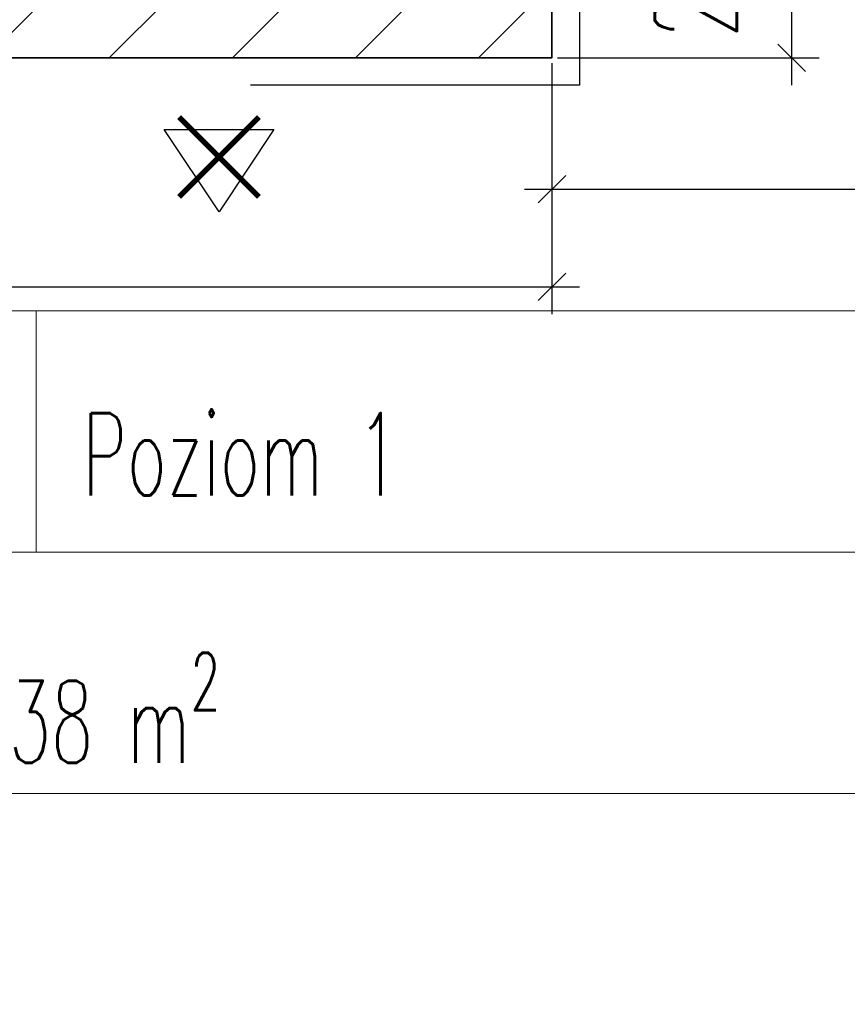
# Model space of a CAD drawing. Header units: millimetres. Extents: x 19887 to 192597, y -14203 to 39042.
# Tile 59 of 256: x 26295 to 26446, y -8676 to -8497. Entities that reach past the tile are written whole.
import ezdxf

# ---------------------------------------------------------------- set-up
doc = ezdxf.new("R2010")
doc.units = ezdxf.units.MM
doc.linetypes.add('ACAD_ISO03W100', pattern=[30, 12, -18])
doc.layers.get('Defpoints').update_dxf_attribs({"color": 4})
for name, color, linetype, lineweight in [('A_DBA_URZADZENIA SANITARNE', 5, 'Continuous', 25), ('Basen_rzut_poziom_1_obrys', 252, 'Continuous', 35), ('Tabela', 1, 'Continuous', 0), ('USUNIĘCIA', 10, 'Continuous', 0)]:
    doc.layers.add(name, color=color, linetype=linetype, lineweight=lineweight)
for name, color, linetype in [('Sufit podwieszany', 252, 'Continuous'), ('Wymiarowanie', 3, 'Continuous'), ('Wypełnienie', 252, 'Continuous')]:
    doc.layers.add(name, color=color, linetype=linetype)
doc.styles.add('ROMANS', font='romans.shx', dxfattribs={"width": 0.6})
doc.styles.get("Standard").update_dxf_attribs({"font": 'arial.ttf'})
doc.dimstyles.new('000001FB70622F18', dxfattribs={"dimtxt": 20, "dimasz": 5, "dimexe": 5, "dimexo": 1, "dimgap": 20, "dimtad": 1, "dimtoh": 1, "dimdec": 0, "dimtxsty": 'Standard', "dimblk": 'OBLIQUE', "dimcen": 0, "dimdle": 5, "dimclrd": 252, "dimclre": 252, "dimclrt": 252, "dimadec": 0, "dimazin": 0, "dimtfac": 1, "dimtdec": 0, "dimtmove": 0, "dimatfit": 3, "dimldrblk": 'OBLIQUE', "dimfxl": 150, "dimfxlon": 1, "dimlwd": 25, "dimlwe": 25, "dimarcsym": 1})

# ---------------------------------------------------------------- blocks, each defined once
blk = doc.blocks.new('_Oblique')
at = {"color": 0, "linetype": 'ByBlock', "lineweight": -2}
blk.add_line((-0.5, -0.5), (0.5, 0.5), dxfattribs=at)
blk = doc.blocks.new('*D610')
at = {"layer": 'Defpoints', "color": 0}
for p in [(3109.22903411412, -2630.802824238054), (3485.484733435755, -2630.802824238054), (3485.484733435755, -2672.587854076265)]:
    blk.add_point(p, dxfattribs=at)
at = {"layer": 'Wymiarowanie', "color": 252, "linetype": 'Continuous', "lineweight": 25}
for p, q in [((3109.22903411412, -2631.802824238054), (3109.22903411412, -2677.587854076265)), ((3485.484733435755, -2631.802824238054), (3485.484733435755, -2677.587854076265)), ((3104.22903411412, -2672.587854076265), (3490.484733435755, -2672.587854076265))]:
    blk.add_line(p, q, dxfattribs=at)
at = {"layer": 'Wymiarowanie', "color": 252, "linetype": 'ByBlock', "lineweight": 25, "xscale": 5, "yscale": 5, "zscale": 5, "rotation": 180}
blk.add_blockref('_Oblique', (3109.22903411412, -2672.587854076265), dxfattribs=at)
at = {"layer": 'Wymiarowanie', "color": 252, "linetype": 'ByBlock', "lineweight": 25, "xscale": 5, "yscale": 5, "zscale": 5}
blk.add_blockref('_Oblique', (3485.484733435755, -2672.587854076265), dxfattribs=at)
at = {"layer": 'Wymiarowanie', "color": 252, "insert": (3297.356883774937, -2655.087854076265), "char_height": 15, "attachment_point": 5, "style": 'ROMANS'}
blk.add_mtext('376', dxfattribs=at)
blk = doc.blocks.new('*D621')
at = {"layer": 'Defpoints', "color": 0}
for p in [(3729.417537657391, -2553.992687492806), (3485.484733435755, -2630.802824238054), (3729.417537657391, -2654.777649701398)]:
    blk.add_point(p, dxfattribs=at)
at = {"layer": 'Wymiarowanie', "color": 252, "linetype": 'Continuous', "lineweight": 25}
for p, q in [((3729.417537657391, -2554.992687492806), (3729.417537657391, -2659.777649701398)), ((3485.484733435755, -2631.802824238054), (3485.484733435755, -2659.777649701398)), ((3480.484733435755, -2654.777649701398), (3734.417537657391, -2654.777649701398))]:
    blk.add_line(p, q, dxfattribs=at)
at = {"layer": 'Wymiarowanie', "color": 252, "linetype": 'ByBlock', "lineweight": 25, "xscale": 5, "yscale": 5, "zscale": 5, "rotation": 180}
blk.add_blockref('_Oblique', (3485.484733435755, -2654.777649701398), dxfattribs=at)
at = {"layer": 'Wymiarowanie', "color": 252, "linetype": 'ByBlock', "lineweight": 25, "xscale": 5, "yscale": 5, "zscale": 5}
blk.add_blockref('_Oblique', (3729.417537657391, -2654.777649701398), dxfattribs=at)
at = {"layer": 'Wymiarowanie', "color": 252, "insert": (3607.451135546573, -2637.277649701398), "char_height": 15, "attachment_point": 5, "style": 'ROMANS'}
blk.add_mtext('244', dxfattribs=at)
blk = doc.blocks.new('*D664')
at = {"layer": 'Defpoints', "color": 0}
for p in [(3485.484733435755, -2607.950738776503), (3529.22191386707, -2607.950738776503), (3485.484733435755, -2630.802824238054)]:
    blk.add_point(p, dxfattribs=at)
at = {"layer": 'Wymiarowanie', "color": 252, "linetype": 'Continuous', "lineweight": 25}
for p, q in [((3529.22191386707, -2635.802824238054), (3529.22191386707, -2602.950738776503)), ((3486.484733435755, -2607.950738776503), (3534.22191386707, -2607.950738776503)), ((3486.484733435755, -2630.802824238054), (3534.22191386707, -2630.802824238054))]:
    blk.add_line(p, q, dxfattribs=at)
at = {"layer": 'Wymiarowanie', "color": 252, "linetype": 'ByBlock', "lineweight": 25, "xscale": 5, "yscale": 5, "zscale": 5}
for p, rotation in [((3529.22191386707, -2607.950738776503), 90), ((3529.22191386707, -2630.802824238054), 270)]:
    blk.add_blockref('_Oblique', p, dxfattribs=dict(at, rotation=rotation))
at = {"layer": 'Wymiarowanie', "color": 252, "insert": (3511.72191386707, -2619.376781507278), "char_height": 15, "attachment_point": 5, "rotation": 90, "style": 'ROMANS'}
blk.add_mtext('23', dxfattribs=at)
blk = doc.blocks.new('G$CF5E15B28')
at = {"layer": 'Wypełnienie'}
h = blk.add_hatch(dxfattribs=at)
h.set_pattern_fill('ANSI31', color=253, scale=5.000000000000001, angle=90.00000000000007)
h.set_pattern_definition([(45.00000000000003, (3252.028049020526, -2175.28478632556), (-11.22532015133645, 11.22532015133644), [])])
h.paths.add_polyline_path([(3330.215087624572, -2225.694794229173), (3342.263647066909, -2238.539049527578), (3359.131653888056, -2222.483725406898), (3385.090793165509, -2193.984136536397), (3242.556175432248, -2062.553620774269), (3128.450607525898, -1959.066869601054), (3087.447746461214, -1920.602834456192), (3059.181011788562, -1953.545267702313), (3178.570437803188, -2057.625335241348), (3113.378982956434, -2126.708470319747), (3251.494536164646, -2269.27231369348), (3166.226877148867, -2351.469837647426), (3045.283857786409, -2468.124720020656), (2986.408034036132, -2407.542004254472), (2978.845391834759, -2414.891572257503), (3041.354642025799, -2479.213052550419), (3080.959218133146, -2439.459357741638), (3080.959218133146, -2882.326224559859), (3100.33711489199, -2882.326224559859), (3100.33711489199, -2844.229557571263), (3108.509600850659, -2844.229557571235), (3109.22903411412, -2630.802824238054), (3485.484733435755, -2630.802824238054), (3485.484733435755, -2607.950738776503), (3469.366398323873, -2607.950738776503), (3469.366398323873, -2616.754415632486), (3372.284462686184, -2616.754415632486), (3372.284462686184, -2514.016505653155), (3378.094516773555, -2514.016505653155), (3378.094516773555, -2499.245617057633), (3355.925192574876, -2499.245617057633), (3357.534028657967, -2558.009321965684), (3359.281263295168, -2616.772558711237), (3132.981173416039, -2617.538066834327), (3132.981173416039, -2598.004079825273), (3108.582148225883, -2598.539267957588), (3108.582148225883, -2437.653523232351)])
at = {"layer": 'Basen_rzut_poziom_1_obrys', "color": 253, "elevation": -2.515889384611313e-07}
blk.add_lwpolyline([(3359.131653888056, -2222.483725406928), (3342.263647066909, -2238.539049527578), (3330.215087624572, -2225.694794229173), (3108.582148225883, -2437.65352323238), (3108.582148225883, -2598.539267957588), (3132.981173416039, -2598.004079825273), (3132.981173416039, -2617.538066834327), (3359.142864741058, -2616.773026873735), (3355.925192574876, -2499.245617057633), (3378.094516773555, -2499.245617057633), (3378.094516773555, -2514.016505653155), (3372.284462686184, -2514.016505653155), (3372.284462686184, -2616.754415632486), (3469.366398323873, -2616.754415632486), (3469.366398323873, -2607.950738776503), (3485.484733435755, -2607.950738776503), (3485.484733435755, -2630.802824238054), (3109.22903411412, -2630.802824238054), (3108.520534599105, -2844.256720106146)], dxfattribs=at)
at = {"layer": 'Sufit podwieszany', "color": 253, "linetype": 'ACAD_ISO03W100', "ltscale": 5, "elevation": -2.518433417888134e-07}
blk.add_lwpolyline([(3359.227175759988, -2229.295637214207), (3342.062713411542, -2245.633133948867), (3330.022333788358, -2232.797598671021), (3113.582148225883, -2439.790235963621), (3113.582148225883, -2593.42839118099), (3137.981173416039, -2592.893203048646), (3137.981173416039, -2612.521124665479), (3354.004575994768, -2611.790379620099), (3350.786428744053, -2494.245617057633), (3383.094516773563, -2494.245617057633), (3383.094516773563, -2519.016505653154), (3377.284462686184, -2519.016505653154), (3377.284462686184, -2611.754415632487), (3464.366398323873, -2611.754415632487), (3464.366398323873, -2602.950738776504), (3490.484733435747, -2602.950738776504), (3490.484733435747, -2635.802824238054), (3114.212465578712, -2635.802824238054), (3113.523492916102, -2843.373748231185)], dxfattribs=at)
at = {"layer": 'Tabela', "color": 253, "elevation": 1.115803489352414e-06}
blk.add_lwpolyline([(3273.772122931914, -2676.985899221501), (3665.71932847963, -2676.985899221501), (3665.71932847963, -2765.046314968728), (3273.772122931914, -2765.046314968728)], close=True, dxfattribs=at)
for points in [[(3391.36874132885, -2676.985899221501), (3391.36874132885, -2721.016107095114)], [(3273.772122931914, -2721.016107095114), (3665.71932847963, -2721.016107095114)]]:
    blk.add_lwpolyline(points, dxfattribs=at)
at = {"layer": 'Tabela', "color": 253, "char_height": 15, "width": 61580.81265650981, "attachment_point": 1, "style": 'ROMANS'}
for s, insert in [('Poziom 1', (3399.820101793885, -2695.6265663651, 1.115786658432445e-06)), ('\\A1;Powierzchnia 30.38 m{\\H0.7x;\\S2^ ;}', (3283.39226176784, -2739.33816159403, 1.115786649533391e-06))]:
    blk.add_mtext(s, dxfattribs=dict(at, insert=insert))
at = {"layer": 'Wymiarowanie', "color": 253}
for base, p1, p2, override, picture, middle in [((3729.417537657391, -2654.777649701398, -2.809252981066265e-07), (3485.484733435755, -2630.802824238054, -2.515889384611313e-07), (3729.417537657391, -2553.992687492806, -2.781039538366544e-07), {"dimtxt": 15, "dimgap": 10, "dimtxsty": 'ROMANS', "dimtmove": 1}, '*D621', (3607.451135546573, -2637.277649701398, 1.460387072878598e-09)), ((3485.484733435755, -2672.587854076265, -2.678145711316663e-07), (3109.22903411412, -2630.802824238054, -2.515889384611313e-07), (3485.484733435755, -2630.802824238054, -2.515889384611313e-07), {"dimtxt": 15, "dimgap": 10, "dimtxsty": 'ROMANS'}, '*D610', (3297.356883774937, -2655.087854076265, 1.460387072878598e-09))]:
    dim = blk.add_linear_dim(base=base, p1=p1, p2=p2, angle=2.481438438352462e-14, dimstyle='000001FB70622F18', override=override, dxfattribs=at)
    dim.commit()
    dim.dimension.update_dxf_attribs({"geometry": picture, "text_midpoint": middle})
dim = blk.add_linear_dim(base=(3529.22191386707, -2607.950738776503, -2.684452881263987e-07), p1=(3485.484733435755, -2630.802824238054, -2.515889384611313e-07), p2=(3485.484733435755, -2607.950738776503, -2.515889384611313e-07), angle=90, dimstyle='000001FB70622F18', override={"dimtxt": 15, "dimgap": 10, "dimtxsty": 'ROMANS'}, dxfattribs=at)
dim.commit()
dim.dimension.update_dxf_attribs({"geometry": '*D664', "text_midpoint": (3529.22191386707, -2619.376781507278, 1.460387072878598e-09), "dimtype": 161})

msp = doc.modelspace()

# ---------------------------------------------------------------- linework, layer by layer
at = {"layer": 'A_DBA_URZADZENIA SANITARNE', "color": 4, "elevation": -1.800070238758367e-07}
msp.add_lwpolyline([(26341.56805955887, -8516.755824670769), (26331.56805956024, -8531.755824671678), (26321.56805955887, -8516.755824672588), (26341.56805955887, -8516.755824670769)], dxfattribs=at)
at = {"layer": 'USUNIĘCIA', "const_width": 1, "elevation": -1.800070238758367e-07}
for points in [[(26324.2823452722, -8529.04153895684), (26338.85377384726, -8514.47011038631)], [(26338.8537738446, -8529.041538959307), (26324.28234527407, -8514.470110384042)]]:
    msp.add_lwpolyline(points, dxfattribs=at)

# ---------------------------------------------------------------- block references
msp.add_blockref('G$CF5E15B28', (22906.81359535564, -5872.859186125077, 1.121359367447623e-07))

doc.saveas('drawing.dxf')
